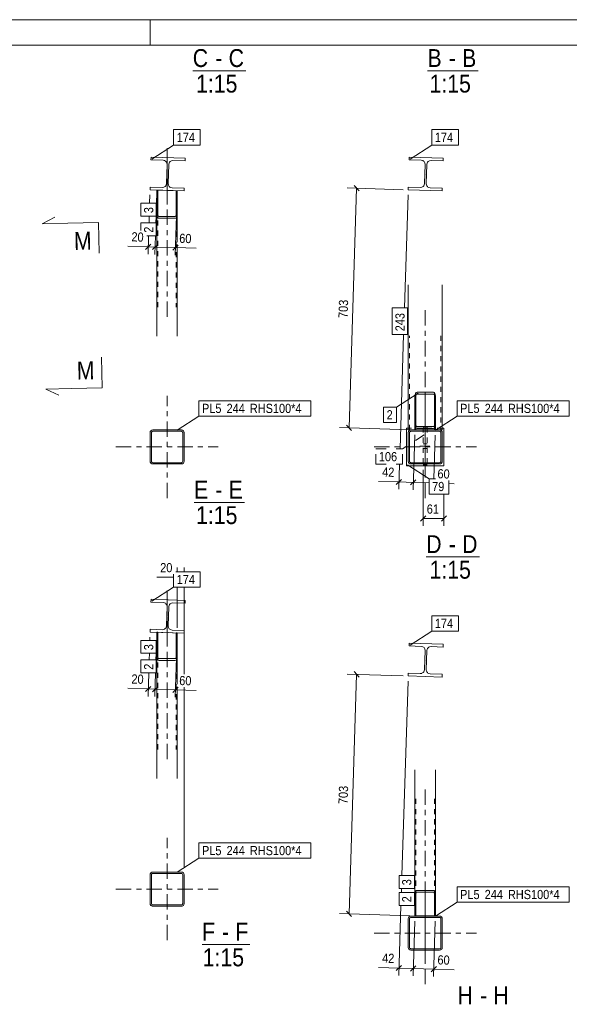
# Model space of a CAD drawing. Header units: millimetres. Extents: x 0 to 914, y 0 to 420.
# Tile 15 of 16: x 678 to 786, y 227 to 420. Entities that reach past the tile are written whole.
import ezdxf

# ---------------------------------------------------------------- set-up
doc = ezdxf.new("R2010")
doc.units = ezdxf.units.MM
for name, pattern in [('XKITLINE00', [0]), ('XKITLINE01', [4, 1, -1, 1, -1]), ('XKITLINE02', [4, 2, -2]), ('XKITLINE03', [6, 3, -1, 1, -1])]:
    doc.linetypes.add(name, pattern=pattern)
for name, color, linetype, lineweight in [('Arkusz rysunku', 3, 'Continuous', 0), ('Element', 2, 'Continuous', 0), ('Inny typ obiektu', 7, 'Continuous', 0), ('Przekrój', 7, 'Continuous', 0), ('Wymiar', 4, 'Continuous', 0), ('Znak elementu', 2, 'Continuous', 0), ('Śruba', 3, 'Continuous', 0)]:
    doc.layers.add(name, color=color, linetype=linetype, lineweight=lineweight)
doc.styles.add('ARIAL', font='ARIAL.TTF')

msp = doc.modelspace()

# ---------------------------------------------------------------- linework, layer by layer
at = {"layer": 'Arkusz rysunku', "linetype": 'XKITLINE00', "lineweight": 0}
for p, q in [((914, 420), (0, 420)), ((704, 415), (704, 420)), ((909, 415), (5, 415))]:
    msp.add_line(p, q, dxfattribs=at)
at = {"layer": 'Element', "linetype": 'XKITLINE03', "lineweight": 0}
for p, q in [((707.3, 394.88), (707.3, 360.94)), ((707.3, 384.71), (707.3, 394.88)), ((707.4, 389.82), (707.4, 389.82)), ((757.87, 389.82), (757.87, 389.82)), ((757.77, 363.18), (757.77, 331.54)), ((707.31, 326.46), (707.31, 346.46)), ((757.77, 326.46), (757.77, 346.46)), ((757.77, 343.62), (757.77, 331.54)), ((697.31, 336.46), (717.31, 336.46)), ((747.77, 336.46), (767.77, 336.46)), ((707.3, 298.26), (707.3, 308.42)), ((707.3, 308.42), (707.3, 274.49)), ((707.4, 303.37), (707.4, 303.37)), ((757.87, 294.78), (757.87, 294.78)), ((757.77, 236.5), (757.77, 270.5)), ((707.31, 240.01), (707.31, 260.01)), ((757.77, 231.42), (757.77, 251.42)), ((697.31, 250.01), (717.31, 250.01)), ((757.77, 246.23), (757.77, 236.5)), ((747.77, 241.42), (767.77, 241.42))]:
    msp.add_line(p, q, dxfattribs=at)
at = {"layer": 'Element', "linetype": 'XKITLINE00', "lineweight": 0}
for p, q in [((704.15, 392.59), (704.17, 393.12)), ((704.15, 392.59), (704.17, 393.12)), ((704.17, 393.12), (710.83, 392.92)), ((704.17, 393.12), (710.83, 392.92)), ((710.83, 392.92), (710.82, 392.38)), ((710.83, 392.92), (710.82, 392.38)), ((754.62, 392.59), (754.64, 393.12)), ((754.62, 392.59), (754.64, 393.12)), ((754.64, 393.12), (761.3, 392.92)), ((754.64, 393.12), (761.3, 392.92)), ((761.3, 392.92), (761.29, 392.38)), ((761.3, 392.92), (761.29, 392.38)), ((706.52, 392.52), (704.15, 392.59)), ((706.52, 392.52), (704.15, 392.59)), ((706.52, 392.52), (706.82, 392.45)), ((706.52, 392.52), (706.82, 392.45)), ((707.18, 387.96), (707.29, 391.69)), ((707.18, 387.96), (707.29, 391.69)), ((707.24, 392), (707.29, 391.69)), ((707.24, 392), (707.29, 391.69)), ((707.51, 387.95), (707.63, 391.68)), ((707.51, 387.95), (707.63, 391.68)), ((707.63, 391.68), (707.7, 391.99)), ((707.63, 391.68), (707.7, 391.99)), ((708.14, 392.41), (708.45, 392.46)), ((708.14, 392.41), (708.45, 392.46)), ((710.82, 392.38), (708.45, 392.46)), ((710.82, 392.38), (708.45, 392.46)), ((756.99, 392.52), (754.62, 392.59)), ((756.99, 392.52), (754.62, 392.59)), ((756.99, 392.52), (757.29, 392.45)), ((756.99, 392.52), (757.29, 392.45)), ((757.65, 387.96), (757.76, 391.69)), ((757.65, 387.96), (757.76, 391.69)), ((757.71, 392), (757.76, 391.69)), ((757.71, 392), (757.76, 391.69)), ((757.98, 387.95), (758.1, 391.68)), ((757.98, 387.95), (758.1, 391.68)), ((758.1, 391.68), (758.17, 391.99)), ((758.1, 391.68), (758.17, 391.99)), ((758.61, 392.41), (758.92, 392.46)), ((758.61, 392.41), (758.92, 392.46)), ((761.29, 392.38), (758.92, 392.46)), ((761.29, 392.38), (758.92, 392.46)), ((703.97, 386.73), (703.99, 387.26)), ((703.97, 386.73), (703.99, 387.26)), ((703.99, 387.26), (706.35, 387.19)), ((703.99, 387.26), (706.35, 387.19)), ((706.66, 387.24), (706.35, 387.19)), ((706.66, 387.24), (706.35, 387.19)), ((707.18, 387.96), (707.11, 387.66)), ((707.18, 387.96), (707.11, 387.66)), ((707.56, 387.64), (707.51, 387.95)), ((707.56, 387.64), (707.51, 387.95)), ((708.29, 387.13), (707.98, 387.2)), ((708.29, 387.13), (707.98, 387.2)), ((708.29, 387.13), (710.65, 387.05)), ((708.29, 387.13), (710.65, 387.05)), ((710.65, 387.05), (710.63, 386.52)), ((710.65, 387.05), (710.63, 386.52)), ((754.44, 386.73), (754.46, 387.26)), ((754.44, 386.73), (754.46, 387.26)), ((754.46, 387.26), (756.82, 387.19)), ((754.46, 387.26), (756.82, 387.19)), ((757.13, 387.24), (756.82, 387.19)), ((757.13, 387.24), (756.82, 387.19)), ((757.65, 387.96), (757.58, 387.66)), ((757.65, 387.96), (757.58, 387.66)), ((758.03, 387.64), (757.98, 387.95)), ((758.03, 387.64), (757.98, 387.95)), ((758.75, 387.13), (758.45, 387.2)), ((758.75, 387.13), (758.45, 387.2)), ((758.75, 387.13), (761.12, 387.05)), ((758.75, 387.13), (761.12, 387.05)), ((761.12, 387.05), (761.1, 386.52)), ((761.12, 387.05), (761.1, 386.52)), ((710.63, 386.52), (703.97, 386.73)), ((710.63, 386.52), (703.97, 386.73)), ((705.3, 386.69), (705.5, 386.68)), ((705.3, 381.88), (705.3, 386.69)), ((705.3, 386.69), (705.5, 386.68)), ((705.3, 381.88), (705.3, 386.69)), ((705.5, 386.68), (705.5, 381.88)), ((705.5, 381.88), (705.5, 386.68)), ((709.3, 386.56), (709.1, 386.57)), ((709.1, 386.57), (709.1, 381.88)), ((709.3, 386.56), (709.1, 386.57)), ((709.1, 386.57), (709.1, 381.88)), ((709.3, 381.88), (709.3, 386.56)), ((709.3, 381.88), (709.3, 386.56)), ((761.1, 386.52), (754.44, 386.73)), ((761.1, 386.52), (754.44, 386.73)), ((705.3, 381.88), (705.3, 358.11)), ((705.3, 381.88), (705.33, 381.61)), ((705.3, 381.88), (705.33, 381.61)), ((705.52, 381.74), (705.5, 381.88)), ((705.52, 381.74), (705.5, 381.88)), ((705.56, 381.63), (705.52, 381.74)), ((705.56, 381.63), (705.52, 381.74)), ((705.55, 381.22), (705.7, 381.17)), ((705.55, 381.22), (705.7, 381.17)), ((705.63, 381.55), (705.56, 381.63)), ((705.63, 381.55), (705.56, 381.63)), ((705.7, 381.52), (705.63, 381.55)), ((705.7, 381.52), (705.63, 381.55)), ((705.7, 381.52), (708.9, 381.52)), ((705.7, 381.52), (708.9, 381.52)), ((708.98, 381.55), (708.9, 381.52)), ((708.98, 381.55), (708.9, 381.52)), ((708.9, 381.17), (709.06, 381.22)), ((708.9, 381.17), (709.06, 381.22)), ((709.04, 381.63), (708.98, 381.55)), ((709.04, 381.63), (708.98, 381.55)), ((709.09, 381.74), (709.04, 381.63)), ((709.09, 381.74), (709.04, 381.63)), ((709.1, 381.88), (709.09, 381.74)), ((709.1, 381.88), (709.09, 381.74)), ((709.27, 381.61), (709.3, 381.88)), ((709.27, 381.61), (709.3, 381.88)), ((709.3, 381.88), (709.3, 376.52)), ((705.7, 381.17), (708.9, 381.17)), ((705.7, 381.17), (708.9, 381.17)), ((709.3, 376.02), (709.3, 358.11)), ((754.44, 339.8), (754.44, 368.14)), ((761.1, 339.79), (761.1, 368.14)), ((755.8, 346.73), (755.77, 346.46)), ((755.8, 346.73), (755.77, 346.46)), ((755.97, 346.46), (755.99, 346.59)), ((755.97, 346.46), (755.99, 346.59)), ((755.99, 346.59), (756.03, 346.71)), ((755.99, 346.59), (756.03, 346.71)), ((756.17, 347.17), (756.02, 347.11)), ((756.17, 347.17), (756.02, 347.11)), ((756.03, 346.71), (756.09, 346.78)), ((756.03, 346.71), (756.09, 346.78)), ((756.09, 346.78), (756.17, 346.81)), ((756.09, 346.78), (756.17, 346.81)), ((756.17, 347.17), (759.37, 347.17)), ((756.17, 347.17), (759.37, 347.17)), ((756.17, 346.81), (759.37, 346.81)), ((756.17, 346.81), (759.37, 346.81)), ((759.52, 347.11), (759.37, 347.17)), ((759.52, 347.11), (759.37, 347.17)), ((759.37, 346.81), (759.45, 346.78)), ((759.37, 346.81), (759.45, 346.78)), ((759.45, 346.78), (759.51, 346.71)), ((759.45, 346.78), (759.51, 346.71)), ((759.51, 346.71), (759.56, 346.59)), ((759.51, 346.71), (759.56, 346.59)), ((759.56, 346.59), (759.57, 346.46)), ((759.56, 346.59), (759.57, 346.46)), ((759.77, 346.46), (759.74, 346.73)), ((759.77, 346.46), (759.74, 346.73)), ((755.77, 346.46), (755.77, 339.8)), ((755.77, 340.79), (755.77, 346.46)), ((755.97, 346.46), (755.97, 340.79)), ((755.97, 340.79), (755.97, 346.46)), ((759.57, 346.46), (759.57, 340.79)), ((759.57, 340.79), (759.57, 346.46)), ((759.77, 346.46), (759.77, 339.79)), ((759.77, 340.79), (759.77, 346.46)), ((755.77, 340.79), (755.8, 340.52)), ((755.77, 340.79), (755.8, 340.52)), ((755.99, 340.66), (755.97, 340.79)), ((755.99, 340.66), (755.97, 340.79)), ((759.57, 340.79), (759.56, 340.66)), ((759.57, 340.79), (759.56, 340.66)), ((759.74, 340.52), (759.77, 340.79)), ((759.74, 340.52), (759.77, 340.79)), ((704.01, 339.46), (703.97, 339.26)), ((704.01, 339.46), (703.97, 339.26)), ((703.97, 333.66), (703.97, 339.26)), ((703.97, 333.66), (703.97, 339.26)), ((704.24, 339.26), (704.26, 339.36)), ((704.24, 339.26), (704.26, 339.36)), ((704.24, 333.66), (704.24, 339.26)), ((704.24, 333.66), (704.24, 339.26)), ((704.26, 339.36), (704.32, 339.45)), ((704.26, 339.36), (704.32, 339.45)), ((704.51, 339.79), (704.3, 339.75)), ((704.51, 339.79), (704.3, 339.75)), ((704.32, 339.45), (704.4, 339.51)), ((704.32, 339.45), (704.4, 339.51)), ((704.4, 339.51), (704.51, 339.53)), ((704.4, 339.51), (704.51, 339.53)), ((704.51, 339.79), (710.11, 339.79)), ((704.51, 339.79), (710.11, 339.79)), ((704.51, 339.53), (710.11, 339.53)), ((704.51, 339.53), (710.11, 339.53)), ((710.31, 339.75), (710.11, 339.79)), ((710.31, 339.75), (710.11, 339.79)), ((710.11, 339.53), (710.21, 339.51)), ((710.11, 339.53), (710.21, 339.51)), ((710.21, 339.51), (710.29, 339.45)), ((710.21, 339.51), (710.29, 339.45)), ((710.29, 339.45), (710.35, 339.36)), ((710.29, 339.45), (710.35, 339.36)), ((710.35, 339.36), (710.37, 339.26)), ((710.35, 339.36), (710.37, 339.26)), ((710.37, 333.66), (710.37, 339.26)), ((710.37, 333.66), (710.37, 339.26)), ((710.64, 339.26), (710.6, 339.46)), ((710.64, 339.26), (710.6, 339.46)), ((710.64, 333.66), (710.64, 339.26)), ((710.64, 333.66), (710.64, 339.26)), ((754.44, 340.13), (754.11, 340.13)), ((754.11, 340.13), (754.11, 332.79)), ((754.44, 339.8), (755.77, 339.8)), ((754.48, 339.46), (754.44, 339.26)), ((754.48, 339.46), (754.44, 339.26)), ((754.44, 333.66), (754.44, 339.26)), ((754.44, 333.66), (754.44, 339.26)), ((754.71, 339.26), (754.73, 339.36)), ((754.71, 339.26), (754.73, 339.36)), ((754.71, 333.66), (754.71, 339.26)), ((754.71, 333.66), (754.71, 339.26)), ((754.73, 339.36), (754.79, 339.45)), ((754.73, 339.36), (754.79, 339.45)), ((754.97, 339.79), (754.77, 339.75)), ((754.97, 339.79), (754.77, 339.75)), ((754.87, 339.51), (754.79, 339.45)), ((754.79, 339.45), (754.87, 339.51)), ((754.97, 339.53), (754.87, 339.51)), ((754.87, 339.51), (754.97, 339.53)), ((754.97, 339.79), (760.57, 339.79)), ((754.97, 339.79), (760.57, 339.79)), ((754.97, 339.53), (760.57, 339.53)), ((754.97, 339.53), (760.57, 339.53)), ((755.77, 339.8), (756.17, 339.8)), ((756.03, 340.54), (755.99, 340.66)), ((756.03, 340.54), (755.99, 340.66)), ((756.02, 340.14), (756.17, 340.08)), ((756.02, 340.14), (756.17, 340.08)), ((756.09, 340.46), (756.03, 340.54)), ((756.09, 340.46), (756.03, 340.54)), ((756.17, 340.44), (756.09, 340.46)), ((756.17, 340.44), (756.09, 340.46)), ((756.17, 340.44), (759.37, 340.44)), ((756.17, 340.44), (759.37, 340.44)), ((756.17, 340.08), (759.37, 340.08)), ((756.17, 340.08), (759.37, 340.08)), ((756.17, 339.8), (759.37, 339.79)), ((759.45, 340.46), (759.37, 340.44)), ((759.45, 340.46), (759.37, 340.44)), ((759.37, 340.08), (759.52, 340.14)), ((759.37, 340.08), (759.52, 340.14)), ((759.51, 340.54), (759.45, 340.46)), ((759.51, 340.54), (759.45, 340.46)), ((759.56, 340.66), (759.51, 340.54)), ((759.56, 340.66), (759.51, 340.54)), ((759.77, 339.79), (760.57, 339.79)), ((761.06, 339.79), (760.57, 339.79)), ((760.78, 339.75), (760.57, 339.79)), ((760.78, 339.75), (760.57, 339.79)), ((760.57, 339.53), (760.68, 339.51)), ((760.57, 339.53), (760.68, 339.51)), ((760.68, 339.51), (760.76, 339.45)), ((760.68, 339.51), (760.76, 339.45)), ((760.76, 339.45), (760.82, 339.36)), ((760.76, 339.45), (760.82, 339.36)), ((760.82, 339.36), (760.84, 339.26)), ((760.82, 339.36), (760.84, 339.26)), ((760.84, 333.66), (760.84, 339.26)), ((760.84, 333.66), (760.84, 339.26)), ((761.1, 339.79), (761.06, 339.79)), ((761.11, 339.26), (761.07, 339.46)), ((761.11, 339.26), (761.07, 339.46)), ((761.44, 340.13), (761.1, 340.13)), ((761.1, 339.79), (761.1, 339.79)), ((761.11, 333.66), (761.11, 339.26)), ((761.11, 333.66), (761.11, 339.26)), ((761.44, 340.13), (761.44, 332.79)), ((703.97, 333.66), (704.01, 333.46)), ((703.97, 333.66), (704.01, 333.46)), ((704.26, 333.56), (704.24, 333.66)), ((704.26, 333.56), (704.24, 333.66)), ((704.32, 333.47), (704.26, 333.56)), ((704.32, 333.47), (704.26, 333.56)), ((704.3, 333.17), (704.51, 333.13)), ((704.3, 333.17), (704.51, 333.13)), ((704.4, 333.41), (704.32, 333.47)), ((704.4, 333.41), (704.32, 333.47)), ((704.51, 333.39), (704.4, 333.41)), ((704.51, 333.39), (704.4, 333.41)), ((704.51, 333.39), (710.11, 333.39)), ((704.51, 333.39), (710.11, 333.39)), ((704.51, 333.13), (710.11, 333.13)), ((704.51, 333.13), (710.11, 333.13)), ((710.21, 333.41), (710.11, 333.39)), ((710.21, 333.41), (710.11, 333.39)), ((710.11, 333.13), (710.31, 333.17)), ((710.11, 333.13), (710.31, 333.17)), ((710.29, 333.47), (710.21, 333.41)), ((710.29, 333.47), (710.21, 333.41)), ((710.35, 333.56), (710.29, 333.47)), ((710.35, 333.56), (710.29, 333.47)), ((710.37, 333.66), (710.35, 333.56)), ((710.37, 333.66), (710.35, 333.56)), ((710.6, 333.46), (710.64, 333.66)), ((710.6, 333.46), (710.64, 333.66)), ((754.44, 333.66), (754.48, 333.46)), ((754.44, 333.66), (754.48, 333.46)), ((754.71, 333.66), (754.73, 333.56)), ((754.73, 333.56), (754.71, 333.66)), ((754.73, 333.56), (754.79, 333.47)), ((754.79, 333.47), (754.73, 333.56)), ((754.77, 333.17), (754.97, 333.13)), ((754.77, 333.17), (754.97, 333.13)), ((754.79, 333.47), (754.87, 333.41)), ((754.87, 333.41), (754.79, 333.47)), ((754.87, 333.41), (754.97, 333.39)), ((754.97, 333.39), (754.87, 333.41)), ((754.97, 333.39), (760.57, 333.39)), ((754.97, 333.39), (760.57, 333.39)), ((754.97, 333.13), (760.57, 333.13)), ((754.97, 333.13), (760.57, 333.13)), ((760.68, 333.41), (760.57, 333.39)), ((760.68, 333.41), (760.57, 333.39)), ((760.57, 333.13), (760.78, 333.17)), ((760.57, 333.13), (760.78, 333.17)), ((760.76, 333.47), (760.68, 333.41)), ((760.76, 333.47), (760.68, 333.41)), ((760.76, 333.47), (760.82, 333.56)), ((760.82, 333.56), (760.76, 333.47)), ((760.82, 333.56), (760.84, 333.66)), ((760.84, 333.66), (760.82, 333.56)), ((761.07, 333.46), (761.11, 333.66)), ((761.07, 333.46), (761.11, 333.66)), ((761.44, 332.79), (754.11, 332.79)), ((704.15, 306.14), (704.17, 306.67)), ((704.15, 306.14), (704.17, 306.67)), ((706.52, 306.06), (704.15, 306.14)), ((706.52, 306.06), (704.15, 306.14)), ((704.17, 306.67), (710.83, 306.46)), ((704.17, 306.67), (710.83, 306.46)), ((710.83, 306.46), (710.82, 305.93)), ((710.83, 306.46), (710.82, 305.93)), ((706.52, 306.06), (706.82, 305.99)), ((706.52, 306.06), (706.82, 305.99)), ((707.18, 301.51), (707.29, 305.24)), ((707.18, 301.51), (707.29, 305.24)), ((707.24, 305.55), (707.29, 305.24)), ((707.24, 305.55), (707.29, 305.24)), ((707.51, 301.5), (707.63, 305.23)), ((707.51, 301.5), (707.63, 305.23)), ((707.63, 305.23), (707.7, 305.53)), ((707.63, 305.23), (707.7, 305.53)), ((708.14, 305.95), (708.45, 306)), ((708.14, 305.95), (708.45, 306)), ((710.82, 305.93), (708.45, 306)), ((710.82, 305.93), (708.45, 306)), ((703.97, 300.27), (703.99, 300.81)), ((703.97, 300.27), (703.99, 300.81)), ((703.99, 300.81), (706.35, 300.73)), ((703.99, 300.81), (706.35, 300.73)), ((706.66, 300.78), (706.35, 300.73)), ((706.66, 300.78), (706.35, 300.73)), ((707.18, 301.51), (707.11, 301.2)), ((707.18, 301.51), (707.11, 301.2)), ((707.56, 301.19), (707.51, 301.5)), ((707.56, 301.19), (707.51, 301.5)), ((708.29, 300.67), (707.98, 300.74)), ((708.29, 300.67), (707.98, 300.74)), ((708.29, 300.67), (710.65, 300.6)), ((708.29, 300.67), (710.65, 300.6)), ((710.65, 300.6), (710.63, 300.06)), ((710.65, 300.6), (710.63, 300.06)), ((710.63, 300.06), (703.97, 300.27)), ((710.63, 300.06), (703.97, 300.27)), ((705.3, 300.23), (705.5, 300.23)), ((705.3, 295.42), (705.3, 300.23)), ((705.3, 300.23), (705.5, 300.23)), ((705.3, 295.42), (705.3, 300.23)), ((705.5, 300.23), (705.5, 295.42)), ((705.5, 295.42), (705.5, 300.23)), ((709.3, 300.11), (709.1, 300.11)), ((709.1, 300.11), (709.1, 295.42)), ((709.3, 300.11), (709.1, 300.11)), ((709.1, 300.11), (709.1, 295.42)), ((709.3, 295.42), (709.3, 300.11)), ((709.3, 295.42), (709.3, 300.11)), ((754.62, 297.55), (754.64, 298.09)), ((754.62, 297.55), (754.64, 298.09)), ((756.99, 297.48), (754.62, 297.55)), ((756.99, 297.48), (754.62, 297.55)), ((754.64, 298.09), (761.3, 297.88)), ((754.64, 298.09), (761.3, 297.88)), ((756.99, 297.48), (757.29, 297.41)), ((756.99, 297.48), (757.29, 297.41)), ((757.65, 292.92), (757.76, 296.65)), ((757.65, 292.92), (757.76, 296.65)), ((757.71, 296.96), (757.76, 296.65)), ((757.71, 296.96), (757.76, 296.65)), ((757.98, 292.91), (758.1, 296.64)), ((757.98, 292.91), (758.1, 296.64)), ((758.1, 296.64), (758.17, 296.95)), ((758.1, 296.64), (758.17, 296.95)), ((758.61, 297.37), (758.92, 297.42)), ((758.61, 297.37), (758.92, 297.42)), ((761.29, 297.34), (758.92, 297.42)), ((761.29, 297.34), (758.92, 297.42)), ((761.3, 297.88), (761.29, 297.34)), ((761.3, 297.88), (761.29, 297.34)), ((705.3, 295.43), (705.3, 271.65)), ((705.3, 295.42), (705.33, 295.15)), ((705.3, 295.42), (705.33, 295.15)), ((705.52, 295.29), (705.5, 295.42)), ((705.52, 295.29), (705.5, 295.42)), ((705.56, 295.17), (705.52, 295.29)), ((705.56, 295.17), (705.52, 295.29)), ((705.55, 294.77), (705.7, 294.72)), ((705.55, 294.77), (705.7, 294.72)), ((705.63, 295.1), (705.56, 295.17)), ((705.63, 295.1), (705.56, 295.17)), ((705.7, 295.07), (705.63, 295.1)), ((705.7, 295.07), (705.63, 295.1)), ((705.7, 295.07), (708.9, 295.07)), ((705.7, 295.07), (708.9, 295.07)), ((705.7, 294.72), (708.9, 294.72)), ((705.7, 294.72), (708.9, 294.72)), ((708.98, 295.1), (708.9, 295.07)), ((708.98, 295.1), (708.9, 295.07)), ((708.9, 294.72), (709.06, 294.77)), ((708.9, 294.72), (709.06, 294.77)), ((709.04, 295.17), (708.98, 295.1)), ((709.04, 295.17), (708.98, 295.1)), ((709.09, 295.29), (709.04, 295.17)), ((709.09, 295.29), (709.04, 295.17)), ((709.1, 295.42), (709.09, 295.29)), ((709.1, 295.42), (709.09, 295.29)), ((709.27, 295.15), (709.3, 295.42)), ((709.27, 295.15), (709.3, 295.42)), ((709.3, 295.42), (709.3, 290.07)), ((757.65, 292.92), (757.58, 292.62)), ((757.65, 292.92), (757.58, 292.62)), ((758.03, 292.6), (757.98, 292.91)), ((758.03, 292.6), (757.98, 292.91)), ((754.44, 291.69), (754.46, 292.22)), ((754.44, 291.69), (754.46, 292.22)), ((761.1, 291.48), (754.44, 291.69)), ((761.1, 291.48), (754.44, 291.69)), ((754.46, 292.22), (756.82, 292.15)), ((754.46, 292.22), (756.82, 292.15)), ((757.13, 292.2), (756.82, 292.15)), ((757.13, 292.2), (756.82, 292.15)), ((758.75, 292.09), (758.45, 292.16)), ((758.75, 292.09), (758.45, 292.16)), ((758.75, 292.09), (761.12, 292.01)), ((758.75, 292.09), (761.12, 292.01)), ((761.12, 292.01), (761.1, 291.48)), ((761.12, 292.01), (761.1, 291.48)), ((709.3, 289.56), (709.3, 271.65)), ((755.77, 273.34), (755.77, 249.06)), ((759.77, 273.34), (759.77, 249.06)), ((704.01, 253.01), (703.97, 252.81)), ((704.01, 253.01), (703.97, 252.81)), ((703.97, 247.21), (703.97, 252.81)), ((703.97, 247.21), (703.97, 252.81)), ((704.24, 252.81), (704.26, 252.91)), ((704.24, 252.81), (704.26, 252.91)), ((704.24, 247.21), (704.24, 252.81)), ((704.24, 247.21), (704.24, 252.81)), ((704.26, 252.91), (704.32, 253)), ((704.26, 252.91), (704.32, 253)), ((704.51, 253.34), (704.3, 253.3)), ((704.51, 253.34), (704.3, 253.3)), ((704.32, 253), (704.4, 253.05)), ((704.32, 253), (704.4, 253.05)), ((704.4, 253.05), (704.51, 253.07)), ((704.4, 253.05), (704.51, 253.07)), ((704.51, 253.34), (710.11, 253.34)), ((704.51, 253.34), (710.11, 253.34)), ((704.51, 253.07), (710.11, 253.07)), ((704.51, 253.07), (710.11, 253.07)), ((710.31, 253.3), (710.11, 253.34)), ((710.31, 253.3), (710.11, 253.34)), ((710.11, 253.07), (710.21, 253.05)), ((710.11, 253.07), (710.21, 253.05)), ((710.21, 253.05), (710.29, 253)), ((710.21, 253.05), (710.29, 253)), ((710.29, 253), (710.35, 252.91)), ((710.29, 253), (710.35, 252.91)), ((710.35, 252.91), (710.37, 252.81)), ((710.35, 252.91), (710.37, 252.81)), ((710.37, 247.21), (710.37, 252.81)), ((710.37, 247.21), (710.37, 252.81)), ((710.64, 252.81), (710.6, 253.01)), ((710.64, 252.81), (710.6, 253.01)), ((710.64, 247.21), (710.64, 252.81)), ((710.64, 247.21), (710.64, 252.81)), ((755.8, 249.33), (755.77, 249.06)), ((755.8, 249.33), (755.77, 249.06)), ((755.77, 249.06), (755.77, 244.76)), ((755.77, 249.06), (755.77, 244.76)), ((755.97, 249.06), (755.99, 249.2)), ((755.97, 249.06), (755.99, 249.2)), ((755.97, 244.76), (755.97, 249.06)), ((755.97, 244.76), (755.97, 249.06)), ((755.99, 249.2), (756.03, 249.31)), ((755.99, 249.2), (756.03, 249.31)), ((756.17, 249.77), (756.02, 249.72)), ((756.17, 249.77), (756.02, 249.72)), ((756.03, 249.31), (756.09, 249.39)), ((756.03, 249.31), (756.09, 249.39)), ((756.09, 249.39), (756.17, 249.42)), ((756.09, 249.39), (756.17, 249.42)), ((756.17, 249.77), (759.37, 249.77)), ((756.17, 249.77), (759.37, 249.77)), ((756.17, 249.42), (759.37, 249.42)), ((756.17, 249.42), (759.37, 249.42)), ((759.52, 249.72), (759.37, 249.77)), ((759.52, 249.72), (759.37, 249.77)), ((759.37, 249.42), (759.45, 249.39)), ((759.37, 249.42), (759.45, 249.39)), ((759.45, 249.39), (759.51, 249.31)), ((759.45, 249.39), (759.51, 249.31)), ((759.51, 249.31), (759.56, 249.2)), ((759.51, 249.31), (759.56, 249.2)), ((759.56, 249.2), (759.57, 249.06)), ((759.56, 249.2), (759.57, 249.06)), ((759.57, 249.06), (759.57, 244.76)), ((759.57, 244.76), (759.57, 249.06)), ((759.77, 249.06), (759.74, 249.33)), ((759.77, 249.06), (759.74, 249.33)), ((759.77, 244.76), (759.77, 249.06)), ((759.77, 244.76), (759.77, 249.06)), ((703.97, 247.21), (704.01, 247)), ((703.97, 247.21), (704.01, 247)), ((704.26, 247.11), (704.24, 247.21)), ((704.26, 247.11), (704.24, 247.21)), ((704.32, 247.02), (704.26, 247.11)), ((704.32, 247.02), (704.26, 247.11)), ((704.3, 246.71), (704.51, 246.67)), ((704.3, 246.71), (704.51, 246.67)), ((704.4, 246.96), (704.32, 247.02)), ((704.4, 246.96), (704.32, 247.02)), ((704.51, 246.94), (704.4, 246.96)), ((704.51, 246.94), (704.4, 246.96)), ((704.51, 246.94), (710.11, 246.94)), ((704.51, 246.94), (710.11, 246.94)), ((704.51, 246.67), (710.11, 246.67)), ((704.51, 246.67), (710.11, 246.67)), ((710.21, 246.96), (710.11, 246.94)), ((710.21, 246.96), (710.11, 246.94)), ((710.11, 246.67), (710.31, 246.71)), ((710.11, 246.67), (710.31, 246.71)), ((710.29, 247.02), (710.21, 246.96)), ((710.29, 247.02), (710.21, 246.96)), ((710.35, 247.11), (710.29, 247.02)), ((710.35, 247.11), (710.29, 247.02)), ((710.37, 247.21), (710.35, 247.11)), ((710.37, 247.21), (710.35, 247.11)), ((710.6, 247), (710.64, 247.21)), ((710.6, 247), (710.64, 247.21)), ((754.97, 244.75), (754.77, 244.71)), ((754.97, 244.75), (754.77, 244.71)), ((754.97, 244.75), (760.57, 244.75)), ((754.97, 244.75), (760.57, 244.75)), ((755.77, 244.76), (755.97, 244.76)), ((755.77, 244.76), (755.97, 244.76)), ((759.37, 244.76), (755.97, 244.76)), ((759.57, 244.76), (759.77, 244.76)), ((759.57, 244.76), (759.77, 244.76)), ((760.78, 244.71), (760.57, 244.75)), ((760.78, 244.71), (760.57, 244.75)), ((754.48, 244.43), (754.44, 244.22)), ((754.48, 244.43), (754.44, 244.22)), ((754.44, 238.62), (754.44, 244.22)), ((754.44, 238.62), (754.44, 244.22)), ((754.71, 244.22), (754.73, 244.32)), ((754.71, 244.22), (754.73, 244.32)), ((754.71, 238.62), (754.71, 244.22)), ((754.71, 238.62), (754.71, 244.22)), ((754.73, 244.32), (754.79, 244.41)), ((754.73, 244.32), (754.79, 244.41)), ((754.79, 244.41), (754.87, 244.47)), ((754.79, 244.41), (754.87, 244.47)), ((754.87, 244.47), (754.97, 244.49)), ((754.87, 244.47), (754.97, 244.49)), ((754.97, 244.49), (760.57, 244.49)), ((754.97, 244.49), (760.57, 244.49)), ((760.57, 244.49), (760.68, 244.47)), ((760.57, 244.49), (760.68, 244.47)), ((760.68, 244.47), (760.76, 244.41)), ((760.68, 244.47), (760.76, 244.41)), ((760.76, 244.41), (760.82, 244.32)), ((760.76, 244.41), (760.82, 244.32)), ((760.82, 244.32), (760.84, 244.22)), ((760.82, 244.32), (760.84, 244.22)), ((760.84, 238.62), (760.84, 244.22)), ((760.84, 238.62), (760.84, 244.22)), ((761.11, 244.22), (761.07, 244.43)), ((761.11, 244.22), (761.07, 244.43)), ((761.11, 238.62), (761.11, 244.22)), ((761.11, 238.62), (761.11, 244.22)), ((754.44, 238.62), (754.48, 238.42)), ((754.44, 238.62), (754.48, 238.42)), ((754.73, 238.52), (754.71, 238.62)), ((754.73, 238.52), (754.71, 238.62)), ((754.79, 238.43), (754.73, 238.52)), ((754.79, 238.43), (754.73, 238.52)), ((754.77, 238.13), (754.97, 238.09)), ((754.77, 238.13), (754.97, 238.09)), ((754.87, 238.38), (754.79, 238.43)), ((754.87, 238.38), (754.79, 238.43)), ((754.97, 238.35), (754.87, 238.38)), ((754.97, 238.35), (754.87, 238.38)), ((754.97, 238.35), (760.57, 238.35)), ((754.97, 238.35), (760.57, 238.35)), ((754.97, 238.09), (760.57, 238.09)), ((754.97, 238.09), (760.57, 238.09)), ((760.68, 238.38), (760.57, 238.35)), ((760.68, 238.38), (760.57, 238.35)), ((760.57, 238.09), (760.78, 238.13)), ((760.57, 238.09), (760.78, 238.13)), ((760.76, 238.43), (760.68, 238.38)), ((760.76, 238.43), (760.68, 238.38)), ((760.82, 238.52), (760.76, 238.43)), ((760.82, 238.52), (760.76, 238.43)), ((760.84, 238.62), (760.82, 238.52)), ((760.84, 238.62), (760.82, 238.52)), ((761.07, 238.42), (761.11, 238.62)), ((761.07, 238.42), (761.11, 238.62))]:
    msp.add_line(p, q, dxfattribs=at)
at = {"layer": 'Element', "linetype": 'XKITLINE01', "lineweight": 0}
for p, q in [((705.3, 386.69), (709.3, 386.56)), ((705.3, 386.69), (705.3, 381.88)), ((705.5, 363.77), (705.5, 386.68)), ((705.5, 386.68), (709.27, 386.56)), ((709.1, 386.57), (709.1, 363.77)), ((709.3, 386.56), (709.3, 381.88)), ((754.7, 339.8), (754.7, 358.22)), ((760.84, 358.22), (760.84, 339.79)), ((755.97, 339.8), (755.97, 340.79)), ((759.57, 340.79), (759.57, 339.79)), ((761.1, 340.13), (754.44, 340.13)), ((754.44, 339.26), (754.48, 339.46)), ((754.77, 339.75), (754.97, 339.79)), ((759.77, 339.79), (755.77, 339.8)), ((758.18, 340.3), (757.38, 340.3)), ((757.38, 340.3), (757.38, 332.97)), ((758.18, 340.3), (758.18, 332.97)), ((759.77, 339.79), (759.37, 339.79)), ((759.56, 339.79), (759.57, 339.79)), ((759.56, 339.79), (759.57, 339.79)), ((759.74, 339.79), (759.65, 339.79)), ((759.77, 339.79), (759.74, 339.79)), ((760.57, 339.79), (760.57, 339.79)), ((760.57, 339.79), (760.57, 339.79)), ((760.57, 339.79), (760.57, 339.79)), ((760.57, 339.79), (760.78, 339.75)), ((760.76, 339.79), (760.78, 339.79)), ((760.78, 339.79), (760.82, 339.79)), ((760.82, 339.79), (760.84, 339.79)), ((760.84, 339.79), (760.84, 339.79)), ((760.95, 339.79), (760.95, 339.79)), ((761.06, 339.79), (761.06, 339.79)), ((761.06, 339.79), (761.1, 339.79)), ((761.07, 339.46), (761.11, 339.26)), ((754.48, 333.46), (754.44, 333.66)), ((754.97, 333.13), (754.77, 333.17)), ((760.78, 333.17), (760.57, 333.13)), ((761.11, 333.66), (761.07, 333.46)), ((758.18, 332.97), (757.38, 332.97)), ((757.38, 332.97), (758.18, 332.97)), ((705.3, 300.23), (709.3, 300.11)), ((705.3, 300.23), (705.3, 295.43)), ((705.5, 300.23), (709.27, 300.11)), ((705.5, 277.32), (705.5, 300.23)), ((709.1, 300.11), (709.1, 277.32)), ((709.3, 300.11), (709.3, 295.42)), ((755.97, 267.67), (755.97, 244.76)), ((759.57, 267.67), (759.57, 244.76)), ((755.77, 249.06), (755.77, 244.76)), ((759.77, 249.06), (759.77, 244.76)), ((755.77, 244.76), (759.77, 244.76)), ((759.57, 244.76), (759.37, 244.76))]:
    msp.add_line(p, q, dxfattribs=at)
at = {"layer": 'Element', "linetype": 'XKITLINE00', "lineweight": 0}
for centre, radius, start, end in [((706.5, 391.72), 0.8, 20.7018, 65.7018), ((706.5, 391.72), 0.8, 20.7018, 65.7018), ((708.43, 391.66), 0.8, 110.7018, 155.7018), ((708.43, 391.66), 0.8, 110.7018, 155.7018), ((756.96, 391.72), 0.8, 20.7018, 65.7018), ((756.96, 391.72), 0.8, 20.7018, 65.7018), ((758.9, 391.66), 0.8, 110.7018, 155.7018), ((758.9, 391.66), 0.8, 110.7018, 155.7018), ((706.38, 387.99), 0.8, 290.7018, 335.7018), ((706.38, 387.99), 0.8, 290.7018, 335.7018), ((708.31, 387.93), 0.8, 200.7018, 245.7018), ((708.31, 387.93), 0.8, 200.7018, 245.7018), ((756.85, 387.99), 0.8, 290.7018, 335.7018), ((756.85, 387.99), 0.8, 290.7018, 335.7018), ((758.78, 387.93), 0.8, 200.7018, 245.7018), ((758.78, 387.93), 0.8, 200.7018, 245.7018), ((705.98, 381.72), 0.658, 189.9249, 228.9862), ((705.98, 381.72), 0.658, 189.9249, 228.9862), ((708.62, 381.72), 0.658, 311.013, 350.0744), ((708.62, 381.72), 0.658, 311.013, 350.0744), ((756.45, 346.61), 0.658, 131.0134, 170.0748), ((756.45, 346.61), 0.658, 131.0134, 170.0748), ((759.09, 346.61), 0.658, 9.9252, 48.9866), ((759.09, 346.61), 0.658, 9.9252, 48.9866), ((704.51, 339.26), 0.533, 112.5, 157.5), ((704.51, 339.26), 0.533, 112.5, 157.5), ((710.11, 339.26), 0.533, 22.5, 67.5), ((710.11, 339.26), 0.533, 22.5, 67.5), ((754.97, 339.26), 0.533, 112.5, 157.5), ((754.97, 339.26), 0.533, 112.5, 157.5), ((756.45, 340.63), 0.658, 189.9252, 228.9866), ((756.45, 340.63), 0.658, 189.9252, 228.9866), ((759.09, 340.63), 0.658, 311.0134, 350.0748), ((759.09, 340.63), 0.658, 311.0134, 350.0748), ((760.57, 339.26), 0.533, 22.5, 67.5), ((760.57, 339.26), 0.533, 22.5, 67.5), ((704.51, 333.66), 0.533, 202.5, 247.5), ((704.51, 333.66), 0.533, 202.5, 247.5), ((710.11, 333.66), 0.533, 292.5, 337.5), ((710.11, 333.66), 0.533, 292.5, 337.5), ((754.97, 333.66), 0.533, 202.5, 247.5), ((754.97, 333.66), 0.533, 202.5, 247.5), ((760.57, 333.66), 0.533, 292.5, 337.5), ((760.57, 333.66), 0.533, 292.5, 337.5), ((706.5, 305.26), 0.8, 20.7018, 65.7018), ((706.5, 305.26), 0.8, 20.7018, 65.7018), ((708.43, 305.2), 0.8, 110.7018, 155.7018), ((708.43, 305.2), 0.8, 110.7018, 155.7018), ((706.38, 301.53), 0.8, 290.7018, 335.7018), ((706.38, 301.53), 0.8, 290.7018, 335.7018), ((708.31, 301.47), 0.8, 200.7018, 245.7018), ((708.31, 301.47), 0.8, 200.7018, 245.7018), ((756.96, 296.68), 0.8, 20.7018, 65.7018), ((756.96, 296.68), 0.8, 20.7018, 65.7018), ((758.9, 296.62), 0.8, 110.7018, 155.7018), ((758.9, 296.62), 0.8, 110.7018, 155.7018), ((705.98, 295.27), 0.658, 189.9249, 228.9862), ((705.98, 295.27), 0.658, 189.9249, 228.9862), ((708.62, 295.27), 0.658, 311.013, 350.0744), ((708.62, 295.27), 0.658, 311.013, 350.0744), ((756.85, 292.95), 0.8, 290.7018, 335.7018), ((756.85, 292.95), 0.8, 290.7018, 335.7018), ((758.78, 292.89), 0.8, 200.7018, 245.7018), ((758.78, 292.89), 0.8, 200.7018, 245.7018), ((704.51, 252.81), 0.533, 112.5, 157.5), ((704.51, 252.81), 0.533, 112.5, 157.5), ((710.11, 252.81), 0.533, 22.5, 67.5), ((710.11, 252.81), 0.533, 22.5, 67.5), ((756.45, 249.22), 0.658, 131.0134, 170.0748), ((756.45, 249.22), 0.658, 131.0134, 170.0748), ((759.09, 249.22), 0.658, 9.9252, 48.9866), ((759.09, 249.22), 0.658, 9.9252, 48.9866), ((704.51, 247.21), 0.533, 202.5, 247.5), ((704.51, 247.21), 0.533, 202.5, 247.5), ((710.11, 247.21), 0.533, 292.5, 337.5), ((710.11, 247.21), 0.533, 292.5, 337.5), ((754.97, 244.22), 0.533, 112.5, 157.5), ((754.97, 244.22), 0.533, 112.5, 157.5), ((760.57, 244.22), 0.533, 22.5, 67.5), ((760.57, 244.22), 0.533, 22.5, 67.5), ((754.97, 238.62), 0.533, 202.5, 247.5), ((754.97, 238.62), 0.533, 202.5, 247.5), ((760.57, 238.62), 0.533, 292.5, 337.5), ((760.57, 238.62), 0.533, 292.5, 337.5)]:
    msp.add_arc(centre, radius, start, end, dxfattribs=at)
at = {"layer": 'Element', "linetype": 'XKITLINE01', "lineweight": 0}
for centre, start, end in [((754.97, 339.26), 112.5, 157.5), ((760.57, 339.26), 22.5, 67.5), ((754.97, 333.66), 202.5, 247.5), ((760.57, 333.66), 292.5, 337.5)]:
    msp.add_arc(centre, 0.533, start, end, dxfattribs=at)
at = {"layer": 'Inny typ obiektu', "linetype": 'XKITLINE00', "lineweight": 0}
for p, q in [((712.32, 410), (722.71, 410)), ((758.22, 410), (768.1, 410)), ((712.57, 325.63), (722.46, 325.63)), ((757.97, 314.96), (768.36, 314.96)), ((714.14, 239.17), (723.49, 239.17))]:
    msp.add_line(p, q, dxfattribs=at)
at = {"layer": 'Przekrój', "linetype": 'XKITLINE00', "lineweight": 0}
for p, q in [((682.91, 380.08), (685.38, 381.39)), ((687.91, 380.19), (682.91, 380.08)), ((693.91, 380.32), (687.91, 380.19)), ((693.91, 380.32), (694.04, 374.32)), ((694.6, 347.99), (694.47, 353.99)), ((688.6, 347.87), (683.61, 347.76)), ((683.61, 347.76), (686.13, 346.56)), ((694.6, 347.99), (688.6, 347.87))]:
    msp.add_line(p, q, dxfattribs=at)
at = {"layer": 'Wymiar', "linetype": 'XKITLINE00', "lineweight": 0}
for p, q in [((753.44, 386.76), (742.5, 387.1)), ((742.88, 340.2), (744.36, 387.04)), ((743.86, 387.57), (744.85, 386.52)), ((703.94, 385.73), (703.89, 384.11)), ((705.27, 385.69), (705.2, 383.51)), ((705.27, 385.69), (705.2, 383.51)), ((709.27, 385.56), (708.91, 373.99)), ((754.41, 385.73), (753.72, 363.68)), ((703.81, 381.57), (703.77, 380.29)), ((705.14, 381.57), (705.1, 380.29)), ((705.14, 381.57), (705.1, 380.29)), ((703.69, 377.75), (703.58, 374.16)), ((705.02, 377.75), (704.91, 374.11)), ((705.02, 377.75), (704.91, 374.11)), ((703.62, 375.6), (699.6, 375.72)), ((703.62, 375.6), (699.6, 375.72)), ((704.15, 376.09), (703.1, 375.1)), ((703.62, 375.6), (704.95, 375.55)), ((705.48, 376.05), (704.43, 375.06)), ((705.48, 376.05), (704.43, 375.06)), ((704.95, 375.55), (708.95, 375.43)), ((709.48, 375.92), (708.43, 374.94)), ((708.95, 375.43), (712.97, 375.3)), ((708.95, 375.43), (712.97, 375.3)), ((753.55, 358.48), (752.85, 336.07)), ((754.77, 339.83), (741.03, 340.26)), ((742.39, 340.72), (743.38, 339.68)), ((755.74, 338.8), (755.4, 328.09)), ((755.74, 338.8), (755.4, 328.09)), ((759.74, 338.79), (759.47, 330.23)), ((752.76, 333.07), (752.6, 328.18)), ((757.38, 331.97), (757.38, 321.02)), ((752.65, 329.62), (748.63, 329.74)), ((752.65, 329.62), (748.63, 329.74)), ((753.17, 330.11), (752.12, 329.13)), ((752.65, 329.62), (755.45, 329.53)), ((755.97, 330.02), (754.92, 329.04)), ((755.97, 330.02), (754.92, 329.04)), ((755.45, 329.53), (758.53, 329.43)), ((762.4, 329.31), (763.46, 329.28)), ((762.4, 329.31), (763.46, 329.28)), ((761.44, 327.23), (761.44, 321.02)), ((757.89, 322.97), (756.87, 321.95)), ((757.38, 322.46), (761.44, 322.46)), ((761.95, 322.97), (760.93, 321.95)), ((709.3, 312.05), (709.3, 312.87)), ((710.64, 312.05), (710.64, 312.87)), ((708.59, 311.01), (705.28, 311.01)), ((708.59, 311.01), (705.28, 311.01)), ((709.3, 301.11), (709.3, 309.05)), ((710.64, 292.04), (710.64, 309.05)), ((703.94, 299.27), (703.92, 298.65)), ((705.27, 299.23), (705.2, 297.06)), ((705.27, 299.23), (705.2, 297.06)), ((709.27, 299.11), (708.91, 287.54)), ((703.84, 296.12), (703.8, 294.83)), ((705.17, 296.12), (705.13, 294.83)), ((705.17, 296.12), (705.13, 294.83)), ((703.72, 292.3), (703.58, 287.7)), ((705.05, 292.3), (704.91, 287.66)), ((705.05, 292.3), (704.91, 287.66)), ((753.44, 291.72), (742.5, 292.06)), ((742.88, 245.16), (744.36, 292)), ((743.86, 292.53), (744.85, 291.48)), ((703.62, 289.14), (699.6, 289.27)), ((703.62, 289.14), (699.6, 289.27)), ((704.15, 289.64), (703.1, 288.65)), ((703.62, 289.14), (704.95, 289.1)), ((705.48, 289.59), (704.43, 288.61)), ((705.48, 289.59), (704.43, 288.61)), ((704.95, 289.1), (708.95, 288.97)), ((709.48, 289.47), (708.43, 288.48)), ((708.95, 288.97), (712.97, 288.85)), ((708.95, 288.97), (712.97, 288.85)), ((710.64, 254.34), (710.64, 289.52)), ((754.41, 290.69), (753.22, 252.69)), ((753.14, 250.16), (753.11, 249.37)), ((753.03, 246.84), (752.6, 233.14)), ((754.77, 244.79), (741.03, 245.22)), ((742.39, 245.69), (743.38, 244.64)), ((755.74, 243.76), (755.4, 233.05)), ((755.74, 243.76), (755.4, 233.05)), ((759.74, 243.76), (759.4, 232.93)), ((753.17, 235.07), (752.12, 234.09)), ((755.97, 234.98), (754.92, 234)), ((755.97, 234.98), (754.92, 234)), ((752.65, 234.58), (748.63, 234.71)), ((752.65, 234.58), (748.63, 234.71)), ((752.65, 234.58), (755.45, 234.49)), ((755.45, 234.49), (759.45, 234.37)), ((759.97, 234.86), (758.92, 233.87)), ((759.45, 234.37), (763.46, 234.24)), ((759.45, 234.37), (763.46, 234.24))]:
    msp.add_line(p, q, dxfattribs=at)
at = {"layer": 'Znak elementu', "linetype": 'XKITLINE00', "lineweight": 0}
for p, q in [((708.59, 398.5), (713.8, 398.5)), ((708.59, 395.5), (708.59, 398.5)), ((713.8, 395.5), (713.8, 398.5)), ((759.06, 398.5), (764.27, 398.5)), ((759.06, 395.5), (759.06, 398.5)), ((764.27, 395.5), (764.27, 398.5)), ((704.35, 392.76), (708.59, 395.5)), ((708.59, 395.5), (713.8, 395.5)), ((754.82, 392.76), (759.06, 395.5)), ((759.06, 395.5), (764.27, 395.5)), ((702.2, 381.57), (702.2, 384.11)), ((705.2, 384.11), (702.2, 384.11)), ((705.2, 381.57), (705.2, 384.11)), ((705.2, 381.57), (702.2, 381.57)), ((702.2, 378.76), (702.2, 380.29)), ((705.2, 380.29), (702.2, 380.29)), ((705.2, 377.75), (705.2, 380.29)), ((705.2, 377.75), (703.37, 377.75)), ((751.34, 358.48), (751.34, 363.68)), ((754.34, 363.68), (751.34, 363.68)), ((754.34, 358.48), (754.34, 363.68)), ((754.34, 358.48), (751.34, 358.48)), ((756.41, 346.99), (752.16, 344.25)), ((713.53, 345.5), (735.43, 345.5)), ((713.53, 342.5), (713.53, 345.5)), ((735.43, 342.5), (735.43, 345.5)), ((764, 345.5), (785.9, 345.5)), ((764, 342.5), (764, 345.5)), ((785.9, 342.5), (785.9, 345.5)), ((749.63, 344.25), (752.16, 344.25)), ((749.63, 341.25), (749.63, 344.25)), ((752.16, 341.25), (752.16, 344.25)), ((709.29, 339.76), (713.53, 342.5)), ((713.53, 342.5), (735.43, 342.5)), ((749.63, 341.25), (752.16, 341.25)), ((759.76, 339.76), (764, 342.5)), ((764, 342.5), (785.9, 342.5)), ((754.29, 332.98), (758.53, 330.23)), ((758.53, 330.23), (759.79, 330.23)), ((758.53, 327.23), (758.53, 330.23)), ((762.4, 327.23), (762.4, 329.91)), ((758.53, 327.23), (762.4, 327.23)), ((708.99, 312.05), (713.8, 312.05)), ((713.8, 309.05), (713.8, 312.05)), ((708.59, 309.05), (708.59, 311.61)), ((704.35, 306.3), (708.59, 309.05)), ((708.59, 309.05), (713.8, 309.05)), ((759.06, 303.46), (764.27, 303.46)), ((759.06, 300.46), (759.06, 303.46)), ((764.27, 300.46), (764.27, 303.46)), ((754.82, 297.72), (759.06, 300.46)), ((759.06, 300.46), (764.27, 300.46)), ((702.2, 296.12), (702.2, 298.65)), ((705.2, 298.65), (702.2, 298.65)), ((705.2, 296.12), (705.2, 298.65)), ((705.2, 296.12), (702.2, 296.12)), ((702.2, 292.31), (702.2, 294.83)), ((705.2, 294.83), (702.2, 294.83)), ((705.2, 292.3), (705.2, 294.83)), ((702.2, 292.3), (702.2, 292.31)), ((702.51, 292.3), (702.2, 292.3)), ((705.2, 292.3), (702.51, 292.3)), ((713.53, 259.05), (735.43, 259.05)), ((713.53, 256.05), (713.53, 259.05)), ((735.43, 256.05), (735.43, 259.05)), ((709.29, 253.31), (713.53, 256.05)), ((713.53, 256.05), (735.43, 256.05)), ((752.67, 250.16), (752.67, 252.69)), ((755.67, 252.69), (752.67, 252.69)), ((755.67, 250.16), (755.67, 252.69)), ((764, 250.46), (785.9, 250.46)), ((764, 247.46), (764, 250.46)), ((785.9, 247.46), (785.9, 250.46)), ((755.67, 250.16), (752.67, 250.16)), ((752.67, 246.84), (752.67, 249.37)), ((755.67, 249.37), (752.67, 249.37)), ((755.67, 246.84), (755.67, 249.37)), ((755.67, 246.84), (752.67, 246.84)), ((759.76, 244.72), (764, 247.46)), ((764, 247.46), (785.9, 247.46))]:
    msp.add_line(p, q, dxfattribs=at)
at = {"layer": 'Znak elementu', "linetype": 'XKITLINE02', "lineweight": 0}
for p, q in [((757.56, 338.82), (753.32, 336.07)), ((748.11, 336.07), (753.32, 336.07)), ((748.11, 333.07), (748.11, 336.07)), ((753.32, 333.07), (753.32, 336.07)), ((748.11, 333.07), (753.32, 333.07))]:
    msp.add_line(p, q, dxfattribs=at)
at = {"layer": 'Śruba', "linetype": 'XKITLINE02', "lineweight": 0}
for p, q in [((757.38, 337.1), (758.18, 337.1)), ((756.71, 336.64), (759.05, 336.64)), ((757.38, 336.17), (758.18, 336.17))]:
    msp.add_line(p, q, dxfattribs=at)

# ---------------------------------------------------------------- texts
at = {"layer": 'Inny typ obiektu', "style": 'ARIAL', "width": 0.85}
for s, p in [('C', (712.32, 410.75)), ('C', (719.34, 410.75)), ('B', (758.22, 410.75)), ('B', (764.99, 410.75)), ('-', (716.74, 410.75)), ('-', (762.39, 410.75)), ('1:15', (712.97, 405.75)), ('1:15', (758.62, 405.75)), ('E', (712.57, 326.38)), ('E', (719.34, 326.38)), ('-', (716.74, 326.38)), ('1:15', (712.97, 321.38)), ('D', (757.97, 315.71)), ('D', (764.99, 315.71)), ('-', (762.39, 315.71)), ('1:15', (758.62, 310.71)), ('F', (714.14, 239.92)), ('F', (720.64, 239.92)), ('-', (718.04, 239.92)), ('1:15', (714.27, 234.92)), ('H', (764.09, 227.49)), ('H', (771.11, 227.49)), ('-', (768.51, 227.49))]:
    msp.add_text(s, height=3.5, dxfattribs=at).set_placement(p)
at = {"layer": 'Przekrój', "style": 'ARIAL', "width": 0.85}
for p in [(689.13, 374.97), (689.68, 349.64)]:
    msp.add_text('M', height=3.5, rotation=1.2319, dxfattribs=at).set_placement(p)
at = {"layer": 'Wymiar', "style": 'ARIAL', "width": 0.85}
for s, rotation, p in [('20', -1.7991, (700.31, 376.66)), ('60', -1.7991, (709.66, 376.37)), ('703', 88.2011, (742.6, 361.65)), ('42', -1.7991, (749.33, 330.68)), ('60', -1.7991, (760.15, 330.34)), ('20', -1.7991, (700.31, 290.21)), ('60', -1.7991, (709.66, 289.91)), ('703', 88.2011, (742.6, 266.61)), ('42', -1.7991, (749.33, 235.64)), ('60', -1.7991, (760.15, 235.3))]:
    msp.add_text(s, height=1.8, rotation=rotation, dxfattribs=at).set_placement(p)
for s, p in [('61', (758.08, 323.42)), ('20', (705.96, 311.97))]:
    msp.add_text(s, height=1.8, dxfattribs=at).set_placement(p)
at = {"layer": 'Znak elementu', "style": 'ARIAL', "width": 0.85}
for s, p in [('174', (709.19, 396.1)), ('174', (759.66, 396.1)), ('PL5', (714.13, 343.1)), ('244', (718.94, 343.1)), ('RHS100*4', (723.49, 343.1)), ('PL5', (764.6, 343.1)), ('244', (769.41, 343.1)), ('RHS100*4', (773.95, 343.1)), ('2', (750.23, 341.85)), ('106', (748.71, 333.67)), ('79', (759.13, 327.83)), ('174', (709.19, 309.65)), ('174', (759.66, 301.06)), ('PL5', (714.13, 256.65)), ('244', (718.94, 256.65)), ('RHS100*4', (723.49, 256.65)), ('PL5', (764.6, 248.06)), ('244', (769.41, 248.06)), ('RHS100*4', (773.95, 248.06))]:
    msp.add_text(s, height=1.8, dxfattribs=at).set_placement(p)
for s, p in [('3', (704.6, 382.17)), ('2', (704.6, 378.35)), ('243', (753.74, 359.08)), ('3', (704.6, 296.72)), ('2', (704.6, 292.9)), ('3', (755.07, 250.76)), ('2', (755.07, 247.44))]:
    msp.add_text(s, height=1.8, rotation=90.0002, dxfattribs=at).set_placement(p)

doc.saveas('drawing.dxf')
